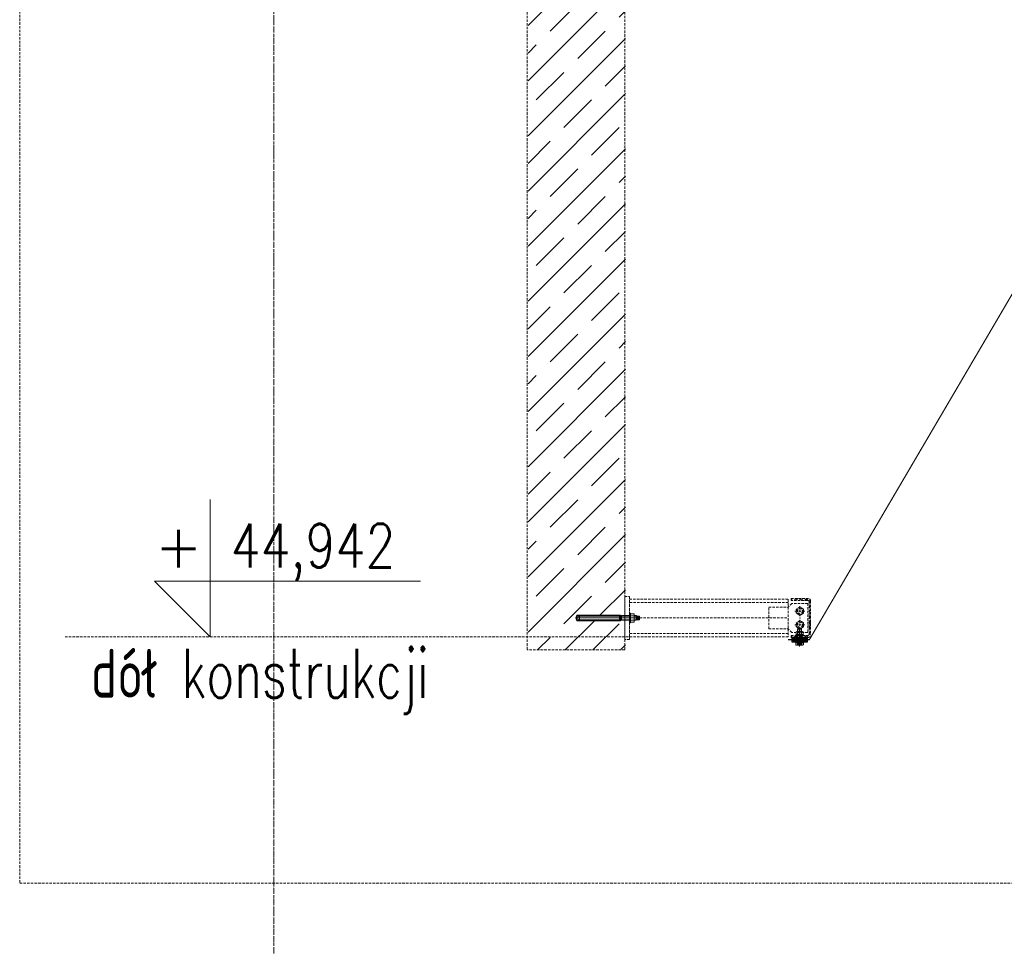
# Model space of a CAD drawing. Header units: millimetres. Extents: x -176817 to 571382, y -58489 to 156123.
# Tile 16 of 256: x -56398 to -53872, y -20394 to -18017. Entities that reach past the tile are written whole.
import ezdxf
from ezdxf.enums import TextEntityAlignment as Align

# ---------------------------------------------------------------- set-up
doc = ezdxf.new("R2010")
doc.units = ezdxf.units.MM
doc.header["$LTSCALE"] = 0.2
for name, pattern in [('AM_ISO02W050', [7.5, 6, -1.5]), ('AM_ISO02W050x2', [3.75, 3, -0.75]), ('AM_ISO08W050', [18, 12, -1.5, 3, -1.5]), ('AM_ISO08W050x2', [9, 6, -0.75, 1.5, -0.75]), ('DASHDOT', [25.4, 12.7, -6.35, 0, -6.35]), ('DASHED', [19.05, 12.7, -6.35]), ('HIDDEN', [9.525, 6.35, -3.175])]:
    doc.linetypes.add(name, pattern=pattern)
doc.layers.get('0').update_dxf_attribs({"lineweight": 13})
for name, color, linetype, lineweight in [('-A Siatka', 30, 'Continuous', 35), ('-AAA Podkład', 252, 'Continuous', 13), ('-AAA Widok', 2, 'Continuous', 30), ('-AAA Wymiar', 1, 'Continuous', 18), ('AM_0N', 7, 'Continuous', 13), ('AM_3N', 6, 'AM_ISO02W050', 13), ('AM_4N', 3, 'Continuous', 13), ('AM_7N', 4, 'AM_ISO08W050', 13), ('AM_8', 1, 'Continuous', 13), ('LAYER1', 7, 'Continuous', 13)]:
    doc.layers.add(name, color=color, linetype=linetype, lineweight=lineweight)
doc.styles.add('ROMANS', font='romans.shx')

# ---------------------------------------------------------------- blocks, each defined once
blk = doc.blocks.new('CLMP2', base_point=(-240.02793, 677.2178))
at = {"layer": 'LAYER1', "color": 0, "linetype": 'Continuous'}
for p, q in [((-228.02793, 842.16751), (-235.02793, 839.69709)), ((-235.02793, 727.51421), (-235.02793, 839.69709)), ((-234.02793, 838.76421), (-222.02793, 838.76421)), ((-234.02793, 838.76421), (-234.02793, 730.17843)), ((-232.95793, 835.3444), (-232.95793, 730.17843)), ((-228.02793, 842.16751), (-228.02793, 677.2178)), ((-228.02793, 842.16751), (-221.02793, 839.69709)), ((-223.09793, 835.3444), (-223.09793, 730.17843)), ((-222.02793, 838.76421), (-222.02793, 730.17843)), ((-221.02793, 727.51421), (-221.02793, 839.69709)), ((-228.02793, 727.51421), (-235.02793, 727.51421)), ((-234.02793, 730.17843), (-233.32082, 729.47132)), ((-228.02793, 730.17843), (-234.02793, 730.17843)), ((-234.02793, 724.85), (-233.32082, 725.55711)), ((-234.02793, 724.85), (-234.02793, 704.85)), ((-228.02793, 724.85), (-234.02793, 724.85)), ((-233.02793, 728.76421), (-233.02793, 726.26421)), ((-232.95793, 724.85), (-232.95793, 704.85)), ((-232.13688, 728.76421), (-228.02793, 728.76421)), ((-232.13688, 726.26421), (-228.02793, 726.26421)), ((-228.02793, 730.17843), (-222.02793, 730.17843)), ((-223.91898, 728.76421), (-228.02793, 728.76421)), ((-228.02793, 727.51421), (-221.02793, 727.51421)), ((-223.91898, 726.26421), (-228.02793, 726.26421)), ((-228.02793, 724.85), (-222.02793, 724.85)), ((-223.09793, 724.85), (-223.09793, 704.85)), ((-223.02793, 728.76421), (-223.02793, 726.26421)), ((-222.02793, 730.17843), (-222.73503, 729.47132)), ((-222.02793, 724.85), (-222.73503, 725.55711)), ((-222.02793, 724.85), (-222.02793, 704.85)), ((-216.02793, 704.85), (-240.02793, 704.85)), ((-240.02793, 704.85), (-240.02793, 702.35)), ((-216.02793, 702.35), (-240.02793, 702.35)), ((-238.99758, 701.50149), (-237.52793, 702.35)), ((-238.99758, 701.50149), (-238.99758, 693.19851)), ((-238.99758, 693.19851), (-237.52793, 692.35)), ((-218.52793, 702.35), (-237.52793, 702.35)), ((-237.52793, 692.35), (-218.52793, 692.35)), ((-234.02793, 692.35), (-234.02793, 687.69169)), ((-222.02793, 687.69169), (-234.02793, 687.69169)), ((-232.41059, 685.76421), (-234.02793, 687.69169)), ((-233.51276, 701.50149), (-233.51276, 693.19851)), ((-232.95793, 692.35), (-232.95793, 686.41651)), ((-232.41059, 685.76421), (-232.41059, 679.10321)), ((-230.21926, 685.75575), (-230.21926, 679.10321)), ((-228.02793, 704.85), (-228.02793, 704.85)), ((-225.8366, 685.75575), (-225.8366, 679.10321)), ((-223.64527, 685.76421), (-222.02793, 687.69169)), ((-223.64527, 685.76421), (-223.64527, 679.10321)), ((-223.09793, 692.35), (-223.09793, 686.41651)), ((-222.5431, 701.50149), (-222.5431, 693.19851)), ((-222.02793, 692.35), (-222.02793, 687.69169)), ((-217.05827, 701.50149), (-218.52793, 702.35)), ((-217.05827, 693.19851), (-218.52793, 692.35)), ((-217.05827, 701.50149), (-217.05827, 693.19851)), ((-216.02793, 704.85), (-216.02793, 702.35)), ((-232.41059, 679.10321), (-231.82342, 678.76421)), ((-231.82342, 678.76421), (-224.23243, 678.76421)), ((-223.64527, 679.10321), (-224.23243, 678.76421))]:
    blk.add_line(p, q, dxfattribs=at)
at = {"layer": 'LAYER1', "color": 0, "linetype": 'DASHED'}
for p, q in [((-234.52793, 704.85), (-234.52793, 702.35)), ((-221.52793, 704.85), (-221.52793, 702.35))]:
    blk.add_line(p, q, dxfattribs=at)
at = {"layer": 'LAYER1', "color": 0, "linetype": 'Continuous'}
for centre, radius, start, end in [((-228.02793, 838.76421), 6, 180, 0), ((-234.02793, 728.76421), 1, 0, 45), ((-234.02793, 726.26421), 1, 315, 0), ((-222.02793, 728.76421), 1, 135, 180), ((-222.02793, 726.26421), 1, 180, 225), ((-236.23992, 697.54309), 4.80691, 55.434907, 120), ((-236.23992, 697.15691), 4.80691, 240, 304.56509), ((-228.02793, 684.19851), 18.15149, 72.412046, 107.58795), ((-228.02793, 710.50149), 18.15149, 252.41205, 287.58795), ((-231.30883, 687.33723), 1.92048, 234.99226, 304.56509), ((-228.02793, 692.66874), 7.25199, 252.41205, 287.58795), ((-224.74703, 687.33723), 1.92048, 235.43491, 305.00774), ((-219.81594, 697.54309), 4.80691, 60, 124.56509), ((-219.81594, 697.15691), 4.80691, 235.43491, 300), ((-231.30883, 680.6847), 1.92048, 240, 304.56509), ((-228.02793, 686.0162), 7.25199, 252.41205, 287.58795), ((-224.74703, 680.6847), 1.92048, 235.43491, 300)]:
    blk.add_arc(centre, radius, start, end, dxfattribs=at)
blk = doc.blocks.new('poziom')
at = {"color": 4}
for p, q in [((0, 1.1762), (0, 0.0763)), ((-0.4456, 0.522), (1.6851, 0.522)), ((-0.4456, 0.522), (0, 0.0763))]:
    blk.add_line(p, q, dxfattribs=at)
at = {"color": 2, "style": 'ROMANS', "width": 0.8}
blk.add_attdef('POZIOM', text='', height=0.35, dxfattribs=at).set_placement((0.8237, 0.6322), align=Align.CENTER)
at = {"color": 2, "style": 'ROMANS'}
blk.add_attdef('+', text='', height=0.35, dxfattribs=at).set_placement((-0.2536, 0.6322), align=Align.CENTER)
blk = doc.blocks.new('Podkład rev.B')
at = {"layer": '-AAA Podkład', "linetype": 'HIDDEN', "ltscale": 5}
h = blk.add_hatch(dxfattribs=at)
h.set_pattern_fill('JIS_STN_1E', color=256, scale=100, style=0)
h.set_pattern_definition([(45, (-21025.28, 38239.39), (-70.71068, 70.71068), []), (45, (-20954.78, 38239.39), (-70.71068, 70.71068), [100, -50])])
h.paths.add_polyline_path([(251.8, -35567.4), (1.9, -35567.4), (1.9, -37317.3), (251.8, -37317.3), (251.8, -37241.3), (245.1, -37241.3), (242.4, -37241.3), (242.4, -37242.3), (130.2, -37242.3), (127.7, -37235.3), (130.2, -37228.3), (245.1, -37228.3), (245.1, -37229.3), (251.8, -37229.3)])
h = blk.add_hatch(dxfattribs=at)
h.set_pattern_fill('ANSI32', color=256)
h.set_pattern_definition([(45, (-22165.932, 37780.344), (-6.7351921, 6.7351921), []), (45, (-22161.4415, 37780.344), (-6.7351921, 6.7351921), [])])
h.paths.add_polyline_path([(726.6, -37191.8, 0.414214), (720.1, -37185.3), (676.6, -37185.3), (676.6, -37190.3), (719.1, -37190.3, -0.414214), (722.6, -37193.8), (722.6, -37276.8, -0.414214), (719.1, -37280.3), (676.6, -37280.3), (676.6, -37285.3), (720.1, -37285.3, 0.414214), (726.6, -37278.8)])
for p, q in [((-650, 2544.3, 0), (-650, -48454.9, 0)), ((0, -33432.9, 0), (0, -37317.4, 0)), ((249.9, -33432.9, 0), (249.9, -37317.4, 0)), ((669.2, -37195.3, 0), (262, -37195.3, 0)), ((619.2, -37263.3, 0), (619.2, -37207.3, 0)), ((619.2, -37207.3, 0), (669.2, -37207.3, 0)), ((678.7, -37197.8, 0), (669.2, -37207.3, 0)), ((669.2, -37207.3, 0), (669.2, -37263.3, 0)), ((719.2, -37197.8, 0), (678.7, -37197.8, 0)), ((686.2, -37217.8, 0), (712.2, -37217.8, 0)), ((699.2, -37204.8, 0), (699.2, -37230.8, 0)), ((719.2, -37197.8, 0), (719.2, -37272.8, 0)), ((250, -37235.3, 0), (669.2, -37235.3, 0)), ((699.2, -37239.8, 0), (699.2, -37265.8, 0)), ((619.2, -37263.3, 0), (669.2, -37263.3, 0)), ((678.7, -37272.8, 0), (669.2, -37263.3, 0)), ((686.2, -37252.8, 0), (712.2, -37252.8, 0)), ((288, -37283.3, 0), (-1188, -37283.3, 0)), ((669.2, -37275.3, 0), (262, -37275.3, 0)), ((719.2, -37272.8, 0), (678.7, -37272.8, 0)), ((250, -37317.3, 0), (0, -37317.4, 0)), ((250, -37317.3, 0), (0, -37317.4, 0))]:
    blk.add_line(p, q, dxfattribs=at)
at = {"layer": '-AAA Podkład', "linetype": 'HIDDEN', "ltscale": 5, "elevation": 0}
for points in [[(36922.7, -30525.7), (-1301.7, -30525.7), (-1301.7, -37915.8), (36922.7, -37915.8)], [(262, -37180.3), (262, -37290.3), (250, -37290.3), (250, -37180.3)], [(708.5, -37223.2), (699.2, -37228.7), (689.8, -37223.2), (689.8, -37212.4), (699.2, -37207), (708.5, -37212.4)], [(708.5, -37258.2), (699.2, -37263.7), (689.8, -37258.2), (689.8, -37247.4), (699.2, -37242), (708.5, -37247.4)]]:
    blk.add_lwpolyline(points, close=True, dxfattribs=at)
blk.add_lwpolyline([(669.2, -37263.3), (669.2, -37283.3), (262, -37283.3), (262, -37187.3), (669.2, -37187.3), (669.2, -37207.3)], dxfattribs=at)
blk.add_lwpolyline([(676.6, -37190.3), (676.6, -37185.3), (720.1, -37185.3, -0.414214), (726.6, -37191.8), (726.6, -37278.8, -0.414214), (720.1, -37285.3), (676.6, -37285.3), (676.6, -37280.3), (719.1, -37280.3, 0.414214), (722.6, -37276.8), (722.6, -37193.8, 0.414214), (719.1, -37190.3)], format="xyb", close=True, dxfattribs=at)
at = {"layer": '-AAA Podkład', "linetype": 'HIDDEN', "ltscale": 5, "extrusion": (0, 1, 0), "elevation": -37280.3}
blk.add_lwpolyline([(-708.4, 0), (-688.4, 0)], dxfattribs=at)
at = {"layer": '-AAA Podkład', "linetype": 'HIDDEN', "ltscale": 5}
for centre, radius in [((699.2, -37217.8, 0), 9.36), ((699.2, -37217.8, 0), 6.5), ((699.2, -37252.8, 0), 9.36), ((699.2, -37252.8, 0), 6.5)]:
    blk.add_circle(centre, radius, dxfattribs=at)
blk.add_point((699.2, -37235.3, 0), dxfattribs=at)
at = {"layer": '-AAA Podkład', "linetype": 'HIDDEN', "ltscale": 5, "xscale": 320, "yscale": 320, "zscale": 320}
blk.add_blockref('poziom', (-813.1, -37307.8, 0), dxfattribs=at).add_auto_attribs({'POZIOM': '44,942', '+': '+'})
at = {"layer": '-AAA Podkład', "linetype": 'HIDDEN', "ltscale": 5, "extrusion": (0, 0, -1), "zscale": -0.9999999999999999, "rotation": 270}
blk.add_blockref('CLMP2', (-289.6, -37223.3, 0), dxfattribs=at)
at = {"layer": '-AAA Podkład', "linetype": 'HIDDEN', "ltscale": 5, "style": 'ROMANS', "width": 0.7}
blk.add_text('dół konstrukcji', height=125, dxfattribs=at).set_placement((-685.9, -37439.7, 0), align=Align.CENTER)
blk = doc.blocks.new('*U1058')
at = {"layer": 'AM_0N'}
for p, q in [((5.7, -1), (-5.6, -1)), ((-5.6, -1), (-5.6, -1.6)), ((5.7, -1.6), (-5.6, -1.6)), ((-5.6, -1.6), (-2.4, -4.9)), ((-3, -6.3), (-2.4, -5.7)), ((3, -6.3), (-3, -6.3)), ((-3, -20.4), (-3, -6.3)), ((3, -20.4), (-3, -20.4)), ((-2.4, -21), (-3, -20.4)), ((2.4, -4.9), (-2.4, -4.9)), ((-2.4, -5.7), (-2.4, -4.9)), ((-2.4, -21), (2.4, -21)), ((5.7, -1.6), (2.4, -4.9)), ((2.4, -5.7), (2.4, -4.9)), ((3, -6.3), (2.4, -5.7)), ((2.4, -21), (3, -20.4)), ((3, -20.4), (3, -6.3)), ((5.7, -1.6), (5.7, -1))]:
    blk.add_line(p, q, dxfattribs=at)
at = {"layer": 'AM_3N', "linetype": 'AM_ISO02W050x2'}
for p, q in [((-3.4, -1), (0, -5.4)), ((-0.7, -4.4), (-0.7, -1)), ((0.7, -4.4), (-0.7, -4.4)), ((3.4, -1), (0, -5.4)), ((0.7, -4.4), (0.7, -1))]:
    blk.add_line(p, q, dxfattribs=at)
at = {"layer": 'AM_4N'}
for p, q in [((-2.4, -5.7), (-2.4, -6.3)), ((-2.4, -6.3), (-2.4, -21)), ((2.4, -5.7), (2.4, -6.3)), ((2.4, -6.3), (2.4, -21))]:
    blk.add_line(p, q, dxfattribs=at)
at = {"layer": 'AM_7N', "linetype": 'AM_ISO08W050x2'}
blk.add_line((0, 2), (0, -24), dxfattribs=at)
blk = doc.blocks.new('*U1059')
at = {"layer": 'AM_0N'}
for p, q in [((6, -12), (-6, -12)), ((-6, -12), (-6, -13.6)), ((-6, -13.6), (6, -13.6)), ((6, -13.6), (6, -12))]:
    blk.add_line(p, q, dxfattribs=at)
at = {"layer": 'AM_7N', "linetype": 'AM_ISO08W050x2'}
blk.add_line((0, -16.6), (0, -9), dxfattribs=at)
blk = doc.blocks.new('*U1060')
at = {"layer": 'AM_0N'}
for p, q in [((-5.8, -14.4), (-4.4, -13.6)), ((-5.8, -14.4), (-5.8, -18)), ((-5.8, -18), (-4.4, -18.8)), ((4.5, -13.6), (-4.4, -13.6)), ((4.5, -18.8), (-4.4, -18.8)), ((-2.9, -14.4), (-2.9, -18)), ((2.9, -14.4), (2.9, -18)), ((5.8, -14.4), (4.5, -13.6)), ((5.8, -18), (4.5, -18.8)), ((5.8, -14.4), (5.8, -18))]:
    blk.add_line(p, q, dxfattribs=at)
for centre, radius, start, end in [((-4.3, -16.5), 2.55, 55.5615, 115.5615), ((-4.3, -15.9), 2.55, 244.4385, 304.4385), ((0, -23.5), 9.54, 72.383, 107.617), ((0, -8.9), 9.54, 252.383, 287.617), ((4.3, -16.5), 2.55, 64.4385, 124.4385), ((4.3, -15.9), 2.55, 235.5615, 295.5615)]:
    blk.add_arc(centre, radius, start, end, dxfattribs=at)
at = {"layer": 'AM_7N', "linetype": 'AM_ISO08W050x2'}
blk.add_line((0, -10.6), (0, -21.8), dxfattribs=at)
blk = doc.blocks.new('okucie')
at = {"layer": 'AM_8'}
h = blk.add_hatch(dxfattribs=at)
h.set_pattern_fill('ANSI31', color=256, scale=0.5, style=0)
h.set_pattern_definition([(45, (-21727.3335, 85443.8012), (-1.122532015, 1.122532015), [])])
h.paths.add_polyline_path([(-3.5, -5), (-3.5, -3.8), (-6.3, -1), (-20, -1), (-20, -5)])
h.paths.add_polyline_path([(20, -5), (20, -1), (6.3, -1), (3.5, -3.8), (3.5, -5)])
h = blk.add_hatch(dxfattribs=at)
h.set_pattern_fill('ANSI31', color=256, scale=0.5, angle=90, style=0)
h.set_pattern_definition([(135, (-21776.6445, 85446.8), (-1.122532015, -1.122532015), [])])
h.paths.add_polyline_path([(-3.5, -8), (-20, -8), (-20, -12), (-3.5, -12)])
h.paths.add_polyline_path([(20, -8), (3.5, -8), (3.5, -12), (6, -12), (20, -12)])
at = {"layer": '-AAA Widok'}
for p, q in [((-3.5, -3.8, 0), (3.5, -3.8, 0)), ((-3.5, -12, 0), (-3.5, -8)), ((3.5, -12, 0), (3.5, -8))]:
    blk.add_line(p, q, dxfattribs=at)
for points in [[(-20, -5), (20, -5), (20, -1), (-20, -1)], [(-20, -12), (20, -12), (20, -8), (-20, -8)]]:
    blk.add_lwpolyline(points, close=True, dxfattribs=at)
at = {"layer": '-AAA Widok', "elevation": 0}
blk.add_lwpolyline([(-20, -5), (20, -5), (20, -1), (-20, -1)], close=True, dxfattribs=at)
for points in [[(-6.3, -1), (-3.5, -3.8), (-3.5, -5)], [(6.3, -1), (3.5, -3.8), (3.5, -5)]]:
    blk.add_lwpolyline(points, dxfattribs=at)
at = {"layer": '-AAA Wymiar'}
for p, q in [((-20, -8), (-20, -5)), ((20, -8), (20, -5))]:
    blk.add_line(p, q, dxfattribs=at)
at = {"layer": 'AM_0N'}
for name in ['*U1058', '*U1059', '*U1060']:
    blk.add_blockref(name, (0, 0), dxfattribs=at)
blk = doc.blocks.new('*U1069')
at = {"layer": 'AM_0N'}
for p, q in [((-4.1, 22), (-5, 21.1)), ((-5, -8.5), (-5, 21.1)), ((-5, 21.1), (5, 21.1)), ((-4.1, 22), (4.1, 22)), ((5, 21.1), (4.1, 22)), ((5, -8.5), (5, 21.1)), ((-9.8, -18.6), (-9.8, -13.6)), ((-9.8, -13.6), (-7.7, -13.6)), ((-9.8, -18.6), (-8.5, -19.4)), ((8.5, -19.4), (-8.5, -19.4)), ((-4.6, -13), (-7.7, -13)), ((-7.7, -13.6), (-7.7, -13)), ((-7.7, -13.6), (7.7, -13.6)), ((-5, -8.5), (5, -8.5)), ((-5, -8.5), (-4.6, -9.4)), ((-4.9, -18.6), (-4.9, -13.6)), ((-4.6, -13), (-4.6, -9.4)), ((4.6, -13), (-4.6, -13)), ((5, -8.5), (4.6, -9.4)), ((4.6, -13), (4.6, -9.4)), ((7.7, -13), (4.6, -13)), ((4.9, -18.6), (4.9, -13.6)), ((7.7, -13.6), (7.7, -13)), ((7.7, -13.6), (9.8, -13.6)), ((9.8, -18.6), (8.5, -19.4)), ((9.8, -18.6), (9.8, -13.6))]:
    blk.add_line(p, q, dxfattribs=at)
at = {"layer": 'AM_0N', "extrusion": (0, 0, -1)}
for centre, radius, start, end in [((7.4, -15.1), 4.34, 235.5531, 295.5531), ((0, -3.2), 16.2, 252.3875, 287.6125), ((-7.4, -15.1), 4.34, 244.4469, 304.4469)]:
    blk.add_arc(centre, radius, start, end, dxfattribs=at)
at = {"layer": 'AM_4N'}
for p, q in [((-4.1, -8.5), (-4.1, 22)), ((4.1, -8.5), (4.1, 22)), ((-4.1, -8.5), (-4.6, -9.4)), ((4.1, -8.5), (4.6, -9.4))]:
    blk.add_line(p, q, dxfattribs=at)
at = {"layer": 'AM_7N', "linetype": 'AM_ISO08W050x2'}
blk.add_line((0, -22.4), (0, 25), dxfattribs=at)
blk = doc.blocks.new('*U1070')
at = {"layer": 'AM_0N'}
for p, q in [((-10, 7), (10, 7)), ((-10, 5), (-10, 7)), ((10, 5), (-10, 5)), ((10, 7), (10, 5))]:
    blk.add_line(p, q, dxfattribs=at)
at = {"layer": 'AM_7N', "linetype": 'AM_ISO08W050x2'}
blk.add_line((0, 2), (0, 10), dxfattribs=at)
blk = doc.blocks.new('*U1071')
at = {"layer": 'AM_0N'}
for p, q in [((-9.2, 14.3), (-7.3, 15.4)), ((-9.2, 8.1), (-9.2, 14.3)), ((-9.2, 8.1), (-7.3, 7)), ((7.3, 15.4), (-7.3, 15.4)), ((7.3, 7), (-7.3, 7)), ((-4.6, 8.1), (-4.6, 14.3)), ((4.6, 8.1), (4.6, 14.3)), ((9.2, 14.3), (7.3, 15.4)), ((9.2, 8.1), (7.3, 7)), ((9.2, 8.1), (9.2, 14.3))]:
    blk.add_line(p, q, dxfattribs=at)
at = {"layer": 'AM_0N', "extrusion": (0, 0, -1)}
for centre, radius, start, end in [((6.9, 10.9), 4.08, 64.4385, 124.4385), ((6.9, 11.5), 4.08, 235.5615, 295.5615), ((0, -0.3), 15.3, 72.383, 107.617), ((0, 22.7), 15.3, 252.383, 287.617), ((-6.9, 10.9), 4.08, 55.5615, 115.5615), ((-6.9, 11.5), 4.08, 244.4385, 304.4385)]:
    blk.add_arc(centre, radius, start, end, dxfattribs=at)
at = {"layer": 'AM_7N', "linetype": 'AM_ISO08W050x2'}
blk.add_line((0, 4), (0, 18.4), dxfattribs=at)
blk = doc.blocks.new('*U1072')
at = {"layer": 'AM_0N'}
for p, q in [((-10, -11), (10, -11)), ((-10, -13), (-10, -11)), ((10, -13), (-10, -13)), ((10, -11), (10, -13))]:
    blk.add_line(p, q, dxfattribs=at)
at = {"layer": 'AM_7N', "linetype": 'AM_ISO08W050x2'}
blk.add_line((0, -16), (0, -8), dxfattribs=at)
blk = doc.blocks.new('Profil rev.B')
at = {"layer": '-A Siatka', "linetype": 'HIDDEN', "const_width": 3, "elevation": 0}
blk.add_lwpolyline([(652, 1112.9), (652, 1062.9), (25.1, -5.5), (-30, -5.5)], dxfattribs=at)
at = {"layer": '-AAA Widok', "color": 42}
blk.add_blockref('okucie', (0, 1), dxfattribs=at)
at = {"layer": 'AM_0N', "color": 42}
for name in ['*U1070', '*U1069', '*U1071', '*U1072']:
    blk.add_blockref(name, (0, 0), dxfattribs=at)

msp = doc.modelspace()

# ---------------------------------------------------------------- linework, layer by layer
at = {"color": 252, "linetype": 'DASHDOT', "ltscale": 3}
msp.add_line((-55745.7819, 19253.2914), (-55745.7819, -30771.4395), dxfattribs=at)

# ---------------------------------------------------------------- block references
at = {"layer": '-AAA Widok'}
msp.add_blockref('Profil rev.B', (-54397.4159, -19601.8799, 0), dxfattribs=at)
at = {"layer": '-AAA Wymiar'}
msp.add_blockref('Podkład rev.B', (-55095.7819, 17683.4632, 0), dxfattribs=at)

doc.saveas('drawing.dxf')
